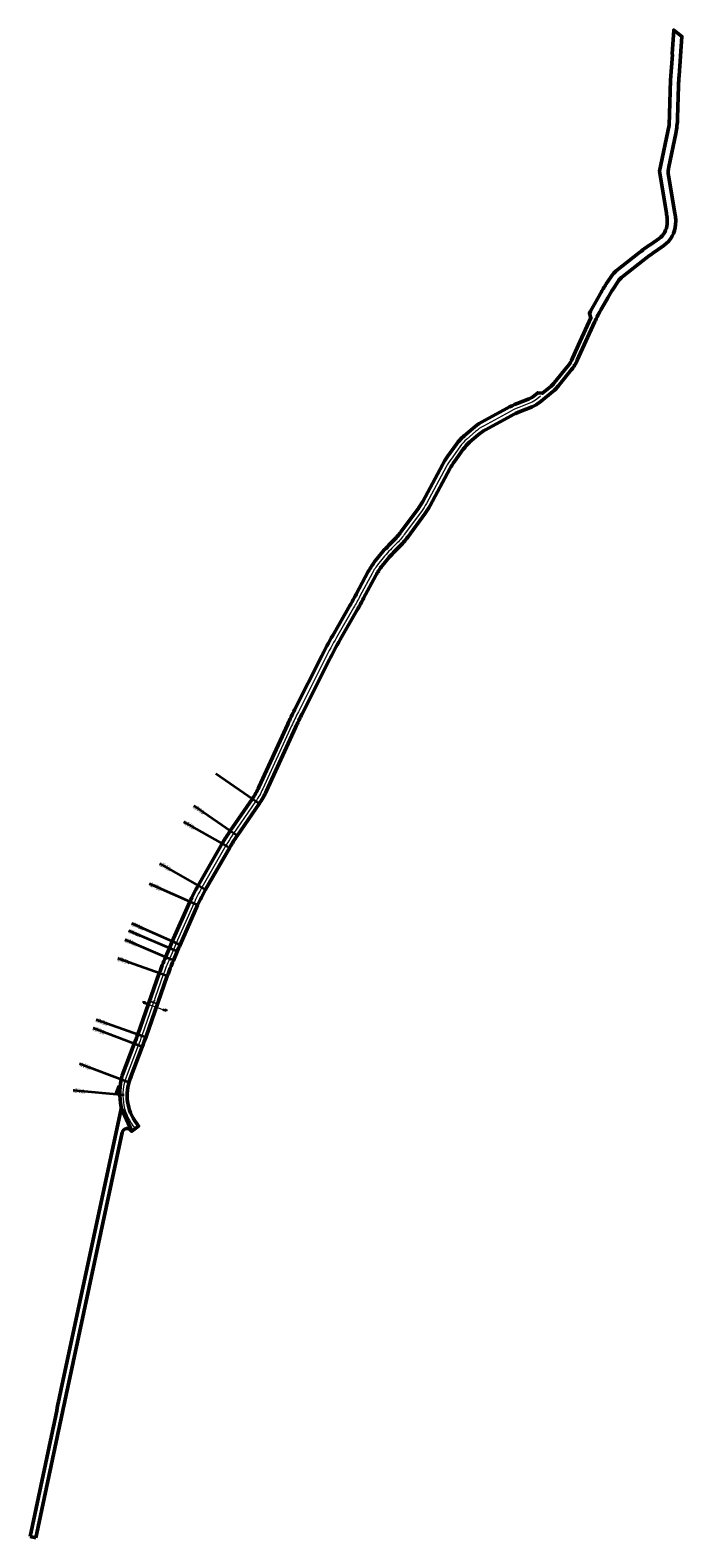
# Model space of a CAD drawing. Extents: x 6456700 to 6518119, y 5963420 to 5980059.
# Tile 1 of 256: x 6504376 to 6504760, y 5965466 to 5966355. Entities that reach past the tile are written whole.
import ezdxf

# ---------------------------------------------------------------- set-up
doc = ezdxf.new("R2010")
doc.units = 0
doc.header["$MEASUREMENT"] = 0
doc.layers.get('Defpoints').update_dxf_attribs({"linetype": 'CONTINUOUS'})
for name, color, linetype, lineweight in [('18mm Kreska ciągła', 7, 'CONTINUOUS', 18), ('18mm Wymiarowanie i opisy', 7, 'CONTINUOUS', 18), ('35mm Ciągła', 7, 'CONTINUOUS', 35), ('50mm Kreska ciągła', 7, 'CONTINUOUS', 50), ('9mm Kreska ciągła', 252, 'CONTINUOUS', 9)]:
    doc.layers.add(name, color=color, linetype=linetype, lineweight=lineweight)
doc.styles.add('Tekst w LOGO', font='GOTHIC.TTF', dxfattribs={"width": 0.7})
doc.styles.add('Znaczniki', font='GOTHIC.TTF', dxfattribs={"width": 0.7})
doc.dimstyles.new('1 do 500 mapa', dxfattribs={"dimscale": 0.4, "dimtxt": 2.5, "dimasz": 2.5, "dimexe": 1.25, "dimexo": 2, "dimgap": 0.825, "dimtad": 1, "dimzin": 0, "dimtxsty": 'Tekst w LOGO', "dimblk": 'OBLIQUE', "dimcen": 2.5, "dimclre": 253, "dimclrt": 256, "dimazin": 0, "dimtfac": 1, "dimtix": 1, "dimtmove": 1, "dimatfit": 3, "dimfxl": 1, "dimtfill": 1, "dimlwe": 9, "dimarcsym": 0})
pattern_1 = [(45, (6504566.67745, 5965638.1124), (-0.3535534, 0.3535534), []), (135, (6504566.67745, 5965638.1124), (-0.3535534, -0.3535534), [])]

# ---------------------------------------------------------------- blocks, each defined once
blk = doc.blocks.new('_Oblique')
at = {"layer": '9mm Kreska ciągła', "color": 0, "lineweight": -2}
blk.add_line((-0.5, -0.5), (0.5, 0.5), dxfattribs=at)
blk = doc.blocks.new('*D116')
at = {"layer": '18mm Wymiarowanie i opisy', "color": 253, "lineweight": 9, "transparency": 16777216}
for p, q in [((6504446.54, 5965782.56), (6504446.84, 5965783.41)), ((6504451.26, 5965780.9), (6504451.55, 5965781.74))]:
    blk.add_line(p, q, dxfattribs=at)
at = {"layer": '18mm Wymiarowanie i opisy', "color": 0, "lineweight": -2, "transparency": 16777216}
blk.add_line((6504446.67, 5965782.93), (6504451.39, 5965781.27), dxfattribs=at)
for p, rotation in [((6504446.67, 5965782.93), 160.5895146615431), ((6504451.39, 5965781.27), 340.5895146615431)]:
    blk.add_blockref('_Oblique', p, dxfattribs=dict(at, rotation=rotation))
at = {"layer": '18mm Wymiarowanie i opisy', "transparency": 16777216, "insert": (6504449.33, 5965782.95), "char_height": 1, "attachment_point": 5, "rotation": 340.58951, "style": 'Tekst w LOGO', "bg_fill": 3, "box_fill_scale": 1.25, "bg_fill_color": 257, "bg_fill_transparency": 0}
blk.add_mtext('5,00', dxfattribs=at)
at = {"layer": 'Defpoints', "color": 0, "transparency": 16777216}
for p in [(6504451.39, 5965781.27), (6504445.9, 5965780.73), (6504450.61, 5965779.07)]:
    blk.add_point(p, dxfattribs=at)

msp = doc.modelspace()

# ---------------------------------------------------------------- hatches: boundary and pattern name
at = {"layer": '9mm Kreska ciągła'}
h = msp.add_hatch(dxfattribs=at)
h.set_pattern_fill('ANSI37', color=256, scale=4)
h.set_pattern_definition(pattern_1)
h.paths.add_polyline_path([(6504436.505, 5965738.184), (6504435.764, 5965738.465), (6504435.281, 5965737.192), (6504436.102, 5965737.018)])
h = msp.add_hatch(dxfattribs=at)
h.set_pattern_fill('ANSI37', color=256, scale=4)
h.set_pattern_definition(pattern_1)
h.paths.add_polyline_path([(6504428.08, 5965732.902), (6504428.634, 5965732.768), (6504429.348, 5965732.174), (6504429.159, 5965727.51), (6504426.27, 5965727.774)])

# ---------------------------------------------------------------- linework, layer by layer
at = {"layer": '18mm Kreska ciągła', "color": 4, "ltscale": 0.1}
msp.add_line((6504433.598, 5965712.712), (6504434.389, 5965713.182), dxfattribs=at)
msp.add_lwpolyline([(6504432.861, 5965737.863), (6504432.861, 5965737.863, 0.2563597), (6504436.87, 5965709.276), (6504438.184, 5965707.517)], format="xyb", dxfattribs=at)
at = {"layer": '18mm Kreska ciągła', "color": 6}
for points in [[(6504436.505, 5965738.184), (6504435.764, 5965738.465), (6504435.281, 5965737.192), (6504436.102, 5965737.018), (6504436.505, 5965738.184)], [(6504428.08, 5965732.902), (6504428.634, 5965732.768), (6504429.348, 5965732.174), (6504429.159, 5965727.51), (6504426.27, 5965727.774), (6504428.08, 5965732.902)]]:
    msp.add_lwpolyline(points, dxfattribs=at)
at = {"layer": '35mm Ciągła'}
for p, q in [((6504510.371, 5965899.465), (6504485.677, 5965916.5)), ((6504497.383, 5965880.638), (6504472.689, 5965897.673)), ((6504492.961, 5965873.622), (6504466.774, 5965888.263)), ((6504478.753, 5965848.86), (6504452.732, 5965863.79)), ((6504474.043, 5965839.559), (6504446.613, 5965851.708)), ((6504463.687, 5965816.157), (6504436.268, 5965828.33)), ((6504459.753, 5965807.037), (6504432.178, 5965818.852)), ((6504462.034, 5965812.362), (6504434.444, 5965824.143)), ((6504456.157, 5965797.813), (6504427.859, 5965807.774)), ((6504443.123, 5965781.706), (6504443.456, 5965782.65)), ((6504445.01, 5965781.042), (6504443.123, 5965781.706)), ((6504443.456, 5965782.65), (6504443.363, 5965781.309)), ((6504454.441, 5965777.718), (6504456.328, 5965777.054)), ((6504456.66, 5965777.997), (6504455.892, 5965776.895)), ((6504456.328, 5965777.054), (6504456.66, 5965777.997)), ((6504441.369, 5965756.059), (6504413.319, 5965766.7)), ((6504443.415, 5965761.651), (6504415.12, 5965771.621)), ((6504433.407, 5965735.072), (6504405.358, 5965745.713)), ((6504431.593, 5965727.288), (6504401.717, 5965730.02))]:
    msp.add_line(p, q, dxfattribs=at)
at = {"layer": '35mm Ciągła', "lineweight": 5}
msp.add_line((6504445.01, 5965781.042), (6504454.441, 5965777.718), dxfattribs=at)
at = {"layer": '35mm Ciągła', "color": 6, "ltscale": 0.1}
msp.add_lwpolyline([(6504432.861, 5965737.863), (6504432.861, 5965737.863)], dxfattribs=at)
msp.add_lwpolyline([(6504432.861, 5965737.863), (6504432.861, 5965737.863)], dxfattribs=at)
at = {"layer": '50mm Kreska ciągła', "color": 6, "ltscale": 0.1}
msp.add_line((6504376.292, 5965467.143), (6504379.717, 5965466.422), dxfattribs=at)
at = {"layer": '50mm Kreska ciągła', "color": 5, "ltscale": 0.1}
msp.add_lwpolyline([(6504430.524, 5965738.75), (6504437.629, 5965757.477, 0.0059555), (6504439.642, 5965762.981), (6504452.384, 5965799.143, -0.0165045), (6504456.076, 5965808.612), (6504458.358, 5965813.937, -0.0029566), (6504460.029, 5965817.775), (6504470.385, 5965841.178, -0.0260814), (6504475.284, 5965850.851), (6504489.492, 5965875.613, -0.0207426), (6504494.091, 5965882.91), (6504507.079, 5965901.737, 0.0437098), (6504511.043, 5965908.717), (6504528.055, 5965945.894, -0.009152), (6504532.078, 5965954.276), (6504547.896, 5965985.747, -0.0138881), (6504554.579, 5965998.171), (6504564.663, 5966015.73, 0.0077251), (6504568.346, 5966022.379), (6504575.488, 5966035.755, -0.0430793), (6504579.613, 5966042.1), (6504580.688, 5966043.477, -0.0312788), (6504587.652, 5966051.335), (6504590.154, 5966053.826, 0.0378538), (6504594.699, 5966059.091), (6504604.77, 5966072.722, 0.035701), (6504607.519, 5966077.059), (6504619.144, 5966098.665, -0.0326109), (6504622.183, 5966103.526), (6504627.405, 5966110.778, -0.0579704), (6504631.923, 5966115.728), (6504637.01, 5966120.147, -0.0537108), (6504642.11, 5966123.695), (6504657.242, 5966131.972, -0.030372), (6504663.173, 5966134.763), (6504670.209, 5966137.566, 0.0781441), (6504673.149, 5966139.308), (6504675.288, 5966141.077), (6504678.103, 5966140.811), (6504683.184, 5966145.013, 0.0505824), (6504685.027, 5966146.881), (6504692.858, 5966156.612, 0.0628601), (6504695.879, 5966161.516), (6504700.388, 5966171.44), (6504706.671, 5966185.268), (6504705.706, 5966187.841, -0.0061224), (6504708.668, 5966193.394), (6504712.22, 5966199.594, -0.0159932), (6504715.709, 5966205.257), (6504718.345, 5966209.244, -0.0802543), (6504722.451, 5966213.702), (6504734.53, 5966223.198, -0.0151852), (6504742.054, 5966228.753), (6504746.745, 5966232, 0.2341732), (6504751.472, 5966240.548), (6504751.565, 5966242.609, 0.0534904), (6504751.421, 5966244.952), (6504751.143, 5966246.584), (6504751.208, 5966247.035), (6504747.048, 5966271.715), (6504752.668, 5966298.805), (6504753.438, 5966325.335), (6504754.638, 5966340.485), (6504754.457, 5966340.814), (6504755.442, 5966354.77), (6504760.197, 5966351.121), (6504758.558, 5966327.914, 0.0100048), (6504758.257, 5966321.96), (6504757.676, 5966302.891, -0.0441892), (6504756.61, 5966293.957), (6504752.484, 5966274.321, 0.0942097), (6504752.383, 5966269.093), (6504756.138, 5966247.035), (6504756.35, 5966245.791, -0.0534904), (6504756.56, 5966242.384), (6504756.467, 5966240.322, -0.2341732), (6504749.591, 5966227.889), (6504744.9, 5966224.642, 0.0151852), (6504737.62, 5966219.268), (6504725.542, 5966209.771, 0.0802543), (6504722.516, 5966206.487), (6504719.88, 5966202.499, 0.0159932), (6504716.558, 5966197.109), (6504713.007, 5966190.909, 0.0234354), (6504708.778, 5966182.654), (6504698.61, 5966160.275, -0.0628601), (6504695.195, 5966154.731), (6504687.364, 5966145, -0.0505824), (6504685.096, 5966142.701), (6504676.335, 5966135.455, -0.0781441), (6504672.059, 5966132.921), (6504665.023, 5966130.118, 0.030372), (6504659.642, 5966127.586), (6504644.509, 5966119.308, 0.0537108), (6504640.289, 5966116.372), (6504635.202, 5966111.954, 0.0579704), (6504631.462, 5966107.857), (6504626.241, 5966100.604, 0.0326109), (6504623.547, 5966096.296), (6504611.922, 5966074.69, -0.035701), (6504608.792, 5966069.751), (6504598.72, 5966056.12, -0.0378538), (6504593.682, 5966050.283), (6504591.179, 5966047.791, 0.0312788), (6504584.63, 5966040.401), (6504583.555, 5966039.024, 0.0430793), (6504579.898, 5966033.4), (6504572.757, 5966020.024, -0.0077251), (6504568.999, 5966013.24), (6504558.915, 5965995.681, 0.0138881), (6504552.363, 5965983.501), (6504536.545, 5965952.031, 0.009152), (6504532.601, 5965943.813), (6504515.589, 5965906.636, -0.0437098), (6504511.194, 5965898.897), (6504498.207, 5965880.07, 0.0207426), (6504493.829, 5965873.124), (6504479.621, 5965848.362, 0.0260814), (6504474.958, 5965839.154), (6504464.602, 5965815.752, 0.0029566), (6504462.954, 5965811.968), (6504460.672, 5965806.643, 0.0165045), (6504457.1, 5965797.481), (6504444.358, 5965761.319, -0.0059555), (6504442.304, 5965755.704), (6504435.199, 5965736.976, 0.2563597), (6504438.873, 5965710.772), (6504440.187, 5965709.012), (6504436.18, 5965706.021), (6504429.955, 5965719.71)], format="xyb", dxfattribs=at)
at = {"layer": '50mm Kreska ciągła', "color": 6, "ltscale": 0.1}
for points in [[(6504430.524, 5965738.75, 0.1122161), (6504429.901, 5965720.307, -0.1003783), (6504429.889, 5965719.115), (6504395.047, 5965555.993)], [(6504398.47, 5965555.262), (6504430.515, 5965705.291, -0.6444801), (6504435.853, 5965706.459), (6504436.18, 5965706.021)]]:
    msp.add_lwpolyline(points, format="xyb", dxfattribs=at)
for points in [[(6504388.794, 5965526.497), (6504376.292, 5965467.143)], [(6504392.219, 5965525.776), (6504379.717, 5965466.422)]]:
    msp.add_lwpolyline(points, dxfattribs=at)
for radius in [10001.501, 9998.001]:
    msp.add_arc((6514175.926, 5963466.872), radius, 167.9432349, 168.1159636, dxfattribs=at)

# ---------------------------------------------------------------- texts
at = {"layer": '18mm Kreska ciągła', "char_height": 1, "attachment_point": 4, "style": 'Znaczniki'}
for s, insert, rotation in [('+ 2189,16 m\\PKŁK R= 104m', (6504472.689, 5965897.673), 325.400472), ('+ 2180,87 m\\PPŁK R= 104m', (6504466.774, 5965888.263), 330.791601), ('+ 2152,32 m\\PKŁK R= 100m', (6504452.732, 5965863.79), 330.153637), ('+ 2141,89 m\\PPŁK R= 100m', (6504446.613, 5965851.708), 336.111952), ('+ 2116,30 m\\PKŁK R= 245m', (6504436.268, 5965828.33), 336.059393), ('+ 2106,36 m\\PKŁK R= 147m', (6504432.178, 5965818.852), 336.8073), ('+ 2112,16 m\\PPŁK R= 245m', (6504434.444, 5965824.143), 336.877599), ('+ 2096,46 m\\PPŁK R= 147m', (6504427.859, 5965807.774), 340.60871), ('+ 2058,12 m\\PKŁK R= 194m', (6504415.12, 5965771.621), 340.589515), ('+ 2052,16 m\\PPŁK R= 194m', (6504413.319, 5965766.7), 339.224631), ('+ 2029,72 m\\PKŁK R= 28m', (6504405.358, 5965745.713), 339.224631), ('+ 2021,70 m\\PPŁK R= 28m', (6504401.717, 5965730.02), 354.77505)]:
    msp.add_mtext(s, dxfattribs=dict(at, insert=insert, rotation=rotation))
at = {"layer": '35mm Ciągła', "char_height": 1, "width": 1.41349, "rotation": 340.589515, "style": 'Znaczniki'}
for insert, attachment_point in [((6504442.48, 5965782.92), 1), ((6504457.589, 5965777.596), 3)]:
    msp.add_mtext('A', dxfattribs=dict(at, insert=insert, attachment_point=attachment_point))

# ---------------------------------------------------------------- next in the draw order: dimensions: what is measured, and where the dimension line sits
at = {"layer": '18mm Wymiarowanie i opisy'}
dim = msp.add_aligned_dim(p1=(6504445.896, 5965780.729), p2=(6504450.612, 5965779.068), distance=2.338, dimstyle='1 do 500 mapa', override={"dimfxlon": 1}, dxfattribs=at)
dim.commit()
dim.dimension.update_dxf_attribs({"geometry": '*D116', "text_midpoint": (6504449.33, 5965782.954)})

# ---------------------------------------------------------------- next in the draw order: linework, layer by layer
at = {"layer": '18mm Kreska ciągła', "color": 4, "ltscale": 0.1}
msp.add_lwpolyline([(6504676.881, 5966139.151), (6504674.742, 5966137.382, -0.0781441), (6504671.134, 5966135.243), (6504664.098, 5966132.441, 0.030372), (6504658.442, 5966129.779), (6504643.309, 5966121.502, 0.0537108), (6504638.649, 5966118.259), (6504633.562, 5966113.841, 0.0579704), (6504629.434, 5966109.318), (6504624.212, 5966102.065, 0.0326109), (6504621.345, 5966097.48), (6504609.721, 5966075.874, -0.035701), (6504606.781, 5966071.237), (6504596.709, 5966057.606, -0.0378538), (6504591.918, 5966052.054), (6504589.415, 5966049.563, 0.0312788), (6504582.659, 5966041.939), (6504581.584, 5966040.562, 0.0430793), (6504577.693, 5966034.577), (6504570.552, 5966021.202, -0.0077251), (6504566.831, 5966014.485), (6504556.747, 5965996.926, 0.0138881), (6504550.13, 5965984.624), (6504534.311, 5965953.153, 0.009152), (6504530.328, 5965944.854), (6504513.316, 5965907.677, -0.0437098), (6504509.136, 5965900.317), (6504496.149, 5965881.49, 0.0207426), (6504491.66, 5965874.369), (6504477.452, 5965849.606, 0.0260814), (6504472.671, 5965840.166), (6504462.315, 5965816.764, 0.0029566), (6504460.656, 5965812.952), (6504458.374, 5965807.628, 0.0165045), (6504454.742, 5965798.312), (6504442, 5965762.15, -0.0059555), (6504439.966, 5965756.591), (6504432.861, 5965737.863)], format="xyb", dxfattribs=at)

doc.saveas('drawing.dxf')
